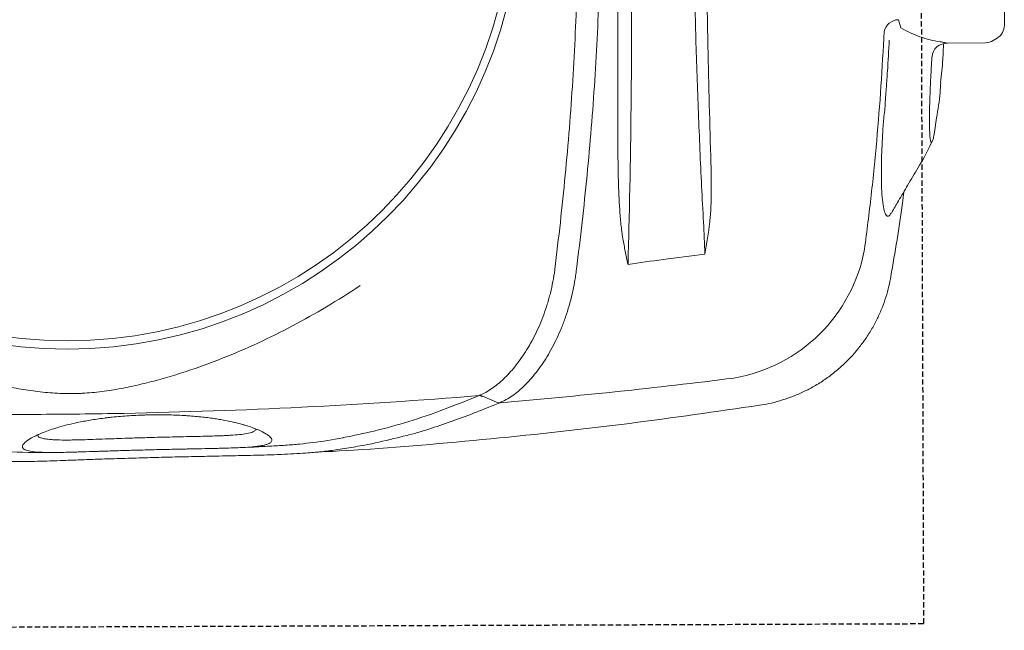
# Model space of a CAD drawing. Header units: millimetres. Extents: x 103872 to 294171, y 5570 to 32737.
# Tile 48 of 117: x 107260 to 107492, y 17289 to 17433. Entities that reach past the tile are written whole.
import ezdxf

# ---------------------------------------------------------------- set-up
doc = ezdxf.new("R2010")
doc.units = ezdxf.units.MM
doc.header["$LTSCALE"] = 2.5
doc.linetypes.add('11aa1PB-bd$0$11aa1PB-af$0$TRATTEGGIATA', pattern=[0.75, 0.5, -0.25])
doc.layers.add('CKD Equipments', color=252, linetype='Continuous', lineweight=0)
doc.layers.add('Dimension', color=40, linetype='Continuous', lineweight=0)
doc.layers.add('FAINTEQUIP', color=253, linetype='Continuous')

# ---------------------------------------------------------------- blocks, each defined once
blk = doc.blocks.new('G$C62143A14')
at = {"color": 8, "linetype": 'Continuous', "lineweight": 0}
for p, q in [((85.06, 105.98), (85.05, 105.99)), ((53.02, 62.85), (53.02, 62.86)), ((83.35, 31.96), (83.35, 31.96)), ((143.85, 30.09), (141.96, 29.54)), ((117.32, 21.61), (117.06, 21.67)), ((117.32, 21.61), (120.74, 21.13)), ((135.1, 22.21), (134.69, 22.24)), ((138.31, 18.59), (138.41, 9.59)), ((138.93, 7.79), (139.52, 6.83)), ((208.57, 5.87), (142.54, 5.16))]:
    blk.add_line(p, q, dxfattribs=at)
at = {"color": 8, "linetype": 'Continuous', "lineweight": 0, "flags": 128}
blk.add_lwpolyline([(55.17, 128.13), (54.46, 126.47), (53.76, 124.81)], dxfattribs=at)
at = {"color": 8, "linetype": 'Continuous', "lineweight": 0}
for radius in [106.93, 105]:
    blk.add_circle((173.18, 226), radius, dxfattribs=at)
for centre, radius, start, end in [((54.09, 128.97), 1.21, 326.4595, 358.5784), ((96.63, 75.22), 37.74, 189.6762, 259.5445), ((140.24, 29.98), 3.62, 1.801, 76.4249), ((134.87, 18.77), 3.44, 356.8942, 86.3044), ((141.91, 9.63), 3.5, 180.6162, 211.58), ((142.5, 8.66), 3.5, 211.58, 270.6162)]:
    blk.add_arc(centre, radius, start, end, dxfattribs=at)
for points, knots in [([(45.6, 147.31), (45.02, 149.63), (44.08, 153.42), (43.14, 158.58), (42.52, 162.49), (42.07, 166.08), (41.78, 169.32), (41.57, 172.51), (41.43, 175.54), (41.32, 178.54), (41.24, 181.43), (41.18, 184.13), (41.11, 187.04), (41.05, 190.57), (40.96, 194.84), (40.86, 199.86), (40.72, 205.12), (40.58, 210.4), (40.42, 215.41), (40.27, 220), (40.12, 224.07), (39.98, 227.69), (39.87, 230.87), (39.8, 233.7), (39.73, 239.01), (39.98, 246.66), (40.84, 255.43), (41.86, 262.6), (42.9, 268.77), (44.25, 275.81), (46, 283.98), (47.78, 291.81), (49.04, 297.24), (49.57, 299.48)], [0, 0, 0, 0, 0.0593635, 0.0971043, 0.1348438, 0.1667324, 0.198607, 0.2201848, 0.2417788, 0.2633349, 0.278122, 0.2929063, 0.3080418, 0.3231723, 0.3441056, 0.3655953, 0.3864814, 0.4080077, 0.4295299, 0.4486306, 0.4683357, 0.4884205, 0.5086324, 0.5289688, 0.5492243, 0.6333183, 0.7152132, 0.756242, 0.7972696, 0.8516973, 0.906117, 0.9611972, 1, 1, 1, 1]), ([(55.29, 128.94), (54.17, 142.82), (53.27, 156.72), (51.87, 184.59), (51.39, 198.55), (50.98, 219.52), (50.9, 226.52), (50.84, 240.51), (50.86, 247.5), (51.08, 268.46), (51.45, 282.4), (52.02, 296.33)], [0, 0, 0, 0, 0.25, 0.25, 0.5, 0.5, 0.625, 0.625, 0.75, 0.75, 1, 1, 1, 1]), ([(81.21, 156.98), (79.47, 159.59), (77.81, 162.21), (74.65, 167.51), (73.14, 170.18), (70.29, 175.58), (68.94, 178.31), (66.39, 183.83), (65.2, 186.62), (62.96, 192.26), (61.93, 195.1), (60.52, 199.39), (60.07, 200.83), (59.22, 203.72), (58.82, 205.17), (58.08, 208.1), (57.73, 209.57), (57.1, 212.54), (56.82, 214.04), (56.34, 217.05), (56.15, 218.57), (55.94, 220.88), (55.88, 221.66), (55.82, 222.82), (55.8, 223.21), (55.78, 224), (55.77, 224.39), (55.75, 226.36), (55.8, 227.92), (56.02, 230.99), (56.19, 232.52), (56.6, 235.54), (56.85, 237.04), (57.42, 240.02), (57.73, 241.5), (58.42, 244.43), (58.79, 245.89), (59.57, 248.78), (59.98, 250.22), (61.29, 254.51), (62.26, 257.35), (65.39, 265.8), (67.81, 271.36), (71.95, 279.63), (73.4, 282.35), (76.46, 287.74), (78.07, 290.4), (79.75, 293.03)], [0, 0, 0, 0, 0.0625, 0.0625, 0.125, 0.125, 0.1875, 0.1875, 0.25, 0.25, 0.3125, 0.3125, 0.34375, 0.34375, 0.375, 0.375, 0.40625, 0.40625, 0.4375, 0.4375, 0.46875, 0.46875, 0.484375, 0.484375, 0.492187, 0.492187, 0.5, 0.5, 0.53125, 0.53125, 0.5625, 0.5625, 0.59375, 0.59375, 0.625, 0.625, 0.65625, 0.65625, 0.6875, 0.6875, 0.75, 0.75, 0.875, 0.875, 0.9375, 0.9375, 1, 1, 1, 1]), ([(44.47, 261.16), (44.44, 260.98), (43.93, 258.18), (43.23, 253.09), (42.27, 244.62), (41.92, 237.77), (41.88, 232.66), (41.9, 230.93), (41.91, 230.14)], [0, 0, 0, 0, 0.016162, 0.250764, 0.485322, 0.836539, 0.925214, 1, 1, 1, 1]), ([(42.51, 207.1), (42.47, 208.53), (42.43, 209.94), (42.38, 211.68), (42.37, 212.02), (42.35, 212.71), (42.34, 213.05), (42.31, 214.05), (42.29, 214.71), (42.25, 215.99), (42.23, 216.62), (42.2, 217.54), (42.19, 217.85), (42.17, 218.45), (42.16, 218.74), (42.12, 220.18), (42.08, 221.26), (42.04, 222.76), (42.02, 223.24), (41.99, 224.18), (41.98, 224.63), (41.95, 225.92), (41.93, 226.71), (41.91, 228.15), (41.9, 228.82), (41.9, 229.73), (41.9, 230.03), (41.91, 230.59), (41.91, 230.86), (41.94, 232.14), (41.98, 232.98), (42.12, 234.36), (42.22, 234.91), (42.39, 235.55), (42.46, 235.73), (42.56, 235.96), (42.6, 236.03), (42.68, 236.16), (42.72, 236.22), (42.93, 236.46), (43.12, 236.55), (43.54, 236.51), (43.78, 236.38), (44.29, 235.92), (44.57, 235.59), (45.17, 234.68), (45.49, 234.11), (45.93, 233.22), (46.01, 233.03), (46.19, 232.64), (46.28, 232.43), (46.55, 231.79), (46.73, 231.32), (47.11, 230.3), (47.3, 229.74), (47.69, 228.53), (47.89, 227.87), (48.28, 226.45), (48.47, 225.69), (48.86, 224.02), (49.05, 223.12), (49.33, 221.64), (49.42, 221.13), (49.59, 220.08), (49.68, 219.53), (49.84, 218.41), (49.92, 217.83), (50.04, 216.92), (50.07, 216.61), (50.15, 215.99), (50.18, 215.67), (50.35, 214.08), (50.46, 212.76), (50.59, 210.72), (50.63, 210.02), (50.68, 208.96), (50.7, 208.61), (50.72, 207.9), (50.73, 207.54), (50.76, 206.48), (50.77, 205.78), (50.78, 204.72), (50.78, 204.37), (50.78, 203.67), (50.77, 203.32), (50.75, 201.59), (50.71, 200.26), (50.62, 198.67), (50.6, 198.36), (50.56, 197.73), (50.54, 197.42), (50.47, 196.51), (50.42, 195.92), (50.26, 194.23), (50.14, 193.18), (49.94, 191.7), (49.87, 191.23), (49.73, 190.31), (49.65, 189.88), (49.43, 188.62), (49.27, 187.85), (48.95, 186.43), (48.79, 185.78), (48.55, 184.87), (48.46, 184.58), (48.3, 184.02), (48.22, 183.75), (47.82, 182.47), (47.5, 181.62), (46.89, 180.21), (46.6, 179.63), (46.18, 178.94), (46.04, 178.74), (45.78, 178.39), (45.65, 178.25), (45.28, 177.9), (45.05, 177.77), (44.63, 177.73), (44.44, 177.82), (44.09, 178.2), (43.94, 178.5), (43.73, 179.13), (43.66, 179.37), (43.57, 179.79), (43.54, 179.94), (43.48, 180.25), (43.46, 180.41), (43.32, 181.28), (43.24, 182.12), (43.14, 183.4), (43.12, 183.66), (43.09, 184.22), (43.07, 184.52), (43.03, 185.44), (43, 186.1), (42.95, 187.54), (42.93, 188.32), (42.89, 189.61), (42.88, 190.05), (42.86, 190.98), (42.85, 191.47), (42.82, 192.99), (42.79, 194.06), (42.76, 195.79), (42.75, 196.38), (42.73, 197.3), (42.72, 197.62), (42.71, 198.25), (42.7, 198.57), (42.67, 200.18), (42.64, 201.5), (42.6, 203.56), (42.58, 204.26), (42.54, 205.68), (42.53, 206.39), (42.51, 207.1)], [0, 0, 0, 0, 0.015625, 0.015625, 0.019531, 0.019531, 0.023438, 0.023438, 0.03125, 0.03125, 0.039063, 0.039063, 0.042969, 0.042969, 0.046875, 0.046875, 0.0625, 0.0625, 0.070313, 0.070313, 0.078125, 0.078125, 0.09375, 0.09375, 0.109375, 0.109375, 0.117188, 0.117188, 0.125, 0.125, 0.15625, 0.15625, 0.1875, 0.1875, 0.203125, 0.203125, 0.210938, 0.210938, 0.21875, 0.21875, 0.25, 0.25, 0.28125, 0.28125, 0.3125, 0.3125, 0.34375, 0.34375, 0.351563, 0.351563, 0.359375, 0.359375, 0.375, 0.375, 0.390625, 0.390625, 0.40625, 0.40625, 0.421875, 0.421875, 0.4375, 0.4375, 0.445313, 0.445313, 0.453125, 0.453125, 0.460938, 0.460938, 0.464844, 0.464844, 0.46875, 0.46875, 0.484375, 0.484375, 0.492188, 0.492188, 0.496094, 0.496094, 0.5, 0.5, 0.507813, 0.507813, 0.511719, 0.511719, 0.515625, 0.515625, 0.53125, 0.53125, 0.535156, 0.535156, 0.539063, 0.539063, 0.546875, 0.546875, 0.5625, 0.5625, 0.570313, 0.570313, 0.578125, 0.578125, 0.59375, 0.59375, 0.609375, 0.609375, 0.617188, 0.617188, 0.625, 0.625, 0.65625, 0.65625, 0.6875, 0.6875, 0.703125, 0.703125, 0.71875, 0.71875, 0.75, 0.75, 0.78125, 0.78125, 0.8125, 0.8125, 0.828125, 0.828125, 0.835938, 0.835938, 0.84375, 0.84375, 0.875, 0.875, 0.882812, 0.882812, 0.890625, 0.890625, 0.90625, 0.90625, 0.921875, 0.921875, 0.929687, 0.929687, 0.9375, 0.9375, 0.953125, 0.953125, 0.960937, 0.960937, 0.964844, 0.964844, 0.96875, 0.96875, 0.984375, 0.984375, 0.992187, 0.992187, 1, 1, 1, 1]), ([(46.04, 232.96), (45.93, 232.9), (45.82, 232.85), (45.71, 232.79), (45.71, 232.79), (45.71, 232.79), (45.71, 232.79), (45.67, 232.77), (45.51, 232.69), (45.3, 232.13), (45.07, 231.17), (44.91, 229.76), (44.83, 227.85), (44.82, 225.75), (44.86, 223.64), (44.91, 221.68), (44.99, 219.24), (45.09, 216.5), (45.19, 213.73), (45.27, 211.36), (45.34, 209.15), (45.38, 207.84), (45.4, 207.18)], [-0.090918, -0.090918, -0.090918, -0.090918, 0, 0, 0, 0, 0, 0, 0.026213, 0.13292, 0.239613, 0.348571, 0.457474, 0.569041, 0.626082, 0.683094, 0.752821, 0.824315, 0.874905, 0.926701, 0.963078, 1, 1, 1, 1]), ([(45.4, 207.18), (45.41, 206.59), (45.46, 205.05), (45.52, 202.55), (45.57, 200.53), (45.61, 198.49), (45.66, 196.45), (45.71, 194.08), (45.76, 192.07), (45.81, 190.38), (45.87, 188.87), (45.96, 187.09), (46.11, 185.27), (46.36, 183.45), (46.68, 182.18), (46.99, 181.84), (47.12, 181.69), (47.12, 181.69), (47.12, 181.69), (47.12, 181.69), (47.21, 181.59), (47.3, 181.49), (47.39, 181.39)], [0, 0, 0, 0, 0.032705, 0.086629, 0.142257, 0.153922, 0.215379, 0.27845, 0.333103, 0.387785, 0.444206, 0.500642, 0.614534, 0.729613, 0.886835, 1, 1, 1, 1, 1, 1, 1.078938, 1.078938, 1.078938, 1.078938]), ([(43.07, 184.68), (43.07, 184.53), (43.15, 182.23), (43.3, 180.03), (43.3, 180.03)], [0, 0, 0, 0, 0.065528, 1, 1, 1, 1]), ([(43.3, 180.03), (43.33, 179.79), (43.38, 177.87), (43.59, 174.53), (43.87, 171.14), (44.39, 166.79), (44.85, 163.44), (45.38, 160.95), (45.39, 160.92)], [0, 0, 0, 0, 0.1154515, 0.2827578, 0.4507086, 0.6182339, 0.994941, 1, 1, 1, 1]), ([(41.94, 167.57), (41.94, 167.57), (42.68, 152.71), (45.01, 126.11), (48.47, 94.08), (51.55, 73.04), (53.04, 62.85)], [0, 0, 0, 0, 0.128959, 0.425292, 0.721626, 1, 1, 1, 1]), ([(45.39, 160.92), (45.88, 158.49), (46.92, 153.33), (49.13, 145.42), (51.88, 137.43), (54.16, 131.77), (55.29, 128.94)], [0, 0, 0, 0, 0.2280042, 0.4853378, 0.7427349, 1, 1, 1, 1]), ([(53.63, 123.99), (52.87, 125.85), (51.36, 129.58), (49.35, 134.89), (47.59, 140.14), (46.3, 144.25), (45.74, 146.69), (45.6, 147.31)], [0, 0, 0, 0, 0.229832, 0.459678, 0.690029, 0.920378, 1, 1, 1, 1]), ([(55.17, 128.13), (55.17, 128.13), (55.17, 128.13), (55.17, 128.13), (55.17, 128.13), (55.17, 128.13), (55.17, 128.13), (55.14, 128.19), (55.12, 128.24), (55.09, 128.3)], [-0.00000006, -0.00000006, -0.00000006, -0.00000006, 0, 0, 0, 0.0000002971, 0.0000002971, 0.0000002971, 0.0005047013, 0.0005047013, 0.0005047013, 0.0005047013]), ([(55.37, 128.77), (55.77, 127.82), (56.29, 126.88), (57.25, 125.49), (57.6, 125.02), (58.16, 124.33), (58.36, 124.1), (58.77, 123.64), (58.98, 123.41), (60.06, 122.26), (61.03, 121.37), (63.18, 119.63), (64.35, 118.79), (66.28, 117.57), (66.95, 117.17), (68.32, 116.4), (69.03, 116.03), (71.21, 114.95), (72.74, 114.29), (75.17, 113.4), (76, 113.12), (77.28, 112.72), (77.71, 112.59), (78.58, 112.35), (79.02, 112.24), (81.23, 111.69), (83.05, 111.34), (84.93, 111.1)], [0, 0, 0, 0, 0.125, 0.125, 0.1875, 0.1875, 0.21875, 0.21875, 0.25, 0.25, 0.375, 0.375, 0.5, 0.5, 0.5625, 0.5625, 0.625, 0.625, 0.75, 0.75, 0.8125, 0.8125, 0.84375, 0.84375, 0.875, 0.875, 1, 1, 1, 1]), ([(53.63, 124.01), (53.62, 124.03), (53.61, 124.06), (53.6, 124.13), (53.6, 124.17), (53.6, 124.28), (53.61, 124.35), (53.64, 124.55), (53.69, 124.69), (53.76, 124.81)], [0, 0, 0, 0, 0.125, 0.125, 0.25, 0.25, 0.5, 0.5, 1, 1, 1, 1]), ([(85.05, 105.99), (84.8, 106.01), (84.55, 106.05), (84.06, 106.11), (83.81, 106.14), (83.07, 106.25), (82.58, 106.33), (81.12, 106.58), (80.17, 106.77), (77.36, 107.42), (75.56, 107.94), (73.39, 108.7), (72.96, 108.85), (72.11, 109.17), (71.69, 109.34), (70.45, 109.84), (69.65, 110.2), (67.32, 111.29), (65.86, 112.08), (63.81, 113.33), (63.15, 113.75), (61.9, 114.61), (61.3, 115.05), (59.59, 116.39), (58.56, 117.31), (57.41, 118.48), (57.19, 118.72), (56.76, 119.19), (56.55, 119.43), (55.96, 120.15), (55.59, 120.62), (54.58, 122.06), (54.04, 123.03), (53.63, 124.01)], [0, 0, 0, 0, 0.015625, 0.015625, 0.03125, 0.03125, 0.0625, 0.0625, 0.125, 0.125, 0.25, 0.25, 0.28125, 0.28125, 0.3125, 0.3125, 0.375, 0.375, 0.5, 0.5, 0.5625, 0.5625, 0.625, 0.625, 0.75, 0.75, 0.78125, 0.78125, 0.8125, 0.8125, 0.875, 0.875, 1, 1, 1, 1]), ([(59.43, 68.88), (58.27, 78.02), (57.21, 87.19), (55.28, 105.56), (54.41, 114.77), (53.63, 123.99)], [0, 0, 0, 0, 0.5, 0.5, 1, 1, 1, 1]), ([(85.06, 111.09), (92.41, 110.17), (99.79, 109.34), (114.61, 107.92), (122.05, 107.33), (136.99, 106.39), (144.47, 106.05), (159.47, 105.64), (166.98, 105.58), (181.99, 105.74), (189.5, 105.97), (204.48, 106.69), (211.94, 107.19), (223.12, 108.14), (226.83, 108.48), (234.27, 109.24), (237.97, 109.64), (249.07, 110.95), (256.43, 111.93), (263.76, 113.01)], [0, 0, 0, 0, 0.125, 0.125, 0.25, 0.25, 0.375, 0.375, 0.5, 0.5, 0.625, 0.625, 0.75, 0.75, 0.8125, 0.8125, 0.875, 0.875, 1, 1, 1, 1]), ([(263.87, 107.91), (256.54, 106.81), (249.17, 105.82), (238.07, 104.49), (234.37, 104.07), (226.94, 103.31), (223.21, 102.95), (212.02, 101.99), (204.54, 101.48), (189.56, 100.75), (182.06, 100.52), (167.03, 100.36), (159.51, 100.42), (144.51, 100.84), (137.03, 101.19), (125.83, 101.91), (122.1, 102.18), (114.65, 102.79), (110.93, 103.12), (99.8, 104.21), (92.42, 105.05), (85.06, 105.98)], [0, 0, 0, 0, 0.125, 0.125, 0.1875, 0.1875, 0.25, 0.25, 0.375, 0.375, 0.5, 0.5, 0.625, 0.625, 0.75, 0.75, 0.8125, 0.8125, 0.875, 0.875, 1, 1, 1, 1]), ([(92.25, 95.04), (92.81, 95.14), (93.38, 95.23), (94.53, 95.38), (95.1, 95.44), (96.81, 95.62), (97.96, 95.71), (101.41, 95.93), (103.71, 96.03), (108.32, 96.16), (110.63, 96.2), (115.26, 96.24), (117.58, 96.24), (119.9, 96.23)], [0, 0, 0, 0, 0.0625, 0.0625, 0.125, 0.125, 0.25, 0.25, 0.5, 0.5, 0.75, 0.75, 1, 1, 1, 1]), ([(119.9, 96.23), (128.99, 96.19), (138.1, 96.19), (156.34, 96.25), (165.47, 96.31), (179.17, 96.46), (183.74, 96.51), (192.87, 96.65), (197.43, 96.72), (211.1, 96.97), (220.2, 97.17), (229.28, 97.41)], [0, 0, 0, 0, 0.25, 0.25, 0.5, 0.5, 0.625, 0.625, 0.75, 0.75, 1, 1, 1, 1]), ([(86.37, 93.88), (86.33, 93.86), (86.29, 93.85), (86.24, 93.84), (86.24, 93.83), (86.23, 93.83), (86.22, 93.83)], [0, 0, 0, 0, 0.0001941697, 0.0001941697, 0.0001941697, 0.0002311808, 0.0002311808, 0.0002311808, 0.0002311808]), ([(86.37, 93.88), (86.43, 93.9), (86.49, 93.91), (86.61, 93.94), (86.67, 93.96), (86.86, 94), (86.98, 94.02), (87.34, 94.1), (87.59, 94.15), (88.32, 94.3), (88.81, 94.39), (90.28, 94.68), (91.26, 94.86), (92.25, 95.04)], [0, 0, 0, 0, 0.03125, 0.03125, 0.0625, 0.0625, 0.125, 0.125, 0.25, 0.25, 0.5, 0.5, 1, 1, 1, 1]), ([(170, 93.07), (166.71, 93.04), (163.43, 93.02), (156.86, 92.99), (153.58, 92.98), (143.76, 92.97), (137.25, 93), (117.82, 93.15), (105, 93.36), (92.31, 93.68)], [0, 0, 0, 0, 0.125, 0.125, 0.25, 0.25, 0.5, 0.5, 1, 1, 1, 1]), ([(96.1, 76.05), (101.78, 76.36), (107.49, 76.64), (119.01, 77.14), (124.81, 77.37), (136.49, 77.77), (142.37, 77.94), (154.17, 78.23), (160.07, 78.35), (166, 78.44)], [0, 0, 0, 0, 0.25, 0.25, 0.5, 0.5, 0.75, 0.75, 1, 1, 1, 1]), ([(110.02, 74.3), (107.71, 74.23), (105.4, 74.19), (101.95, 74.23), (100.79, 74.25), (99.07, 74.33), (98.49, 74.36), (97.34, 74.45), (96.77, 74.5), (96.19, 74.57)], [0, 0, 0, 0, 0.5, 0.5, 0.75, 0.75, 0.875, 0.875, 1, 1, 1, 1]), ([(165.28, 75.49), (160.66, 75.42), (156.04, 75.35), (146.8, 75.19), (142.19, 75.1), (128.37, 74.8), (119.18, 74.57), (110.02, 74.3)], [0, 0, 0, 0, 0.25, 0.25, 0.5, 0.5, 1, 1, 1, 1]), ([(53.02, 62.86), (53.14, 62.13), (53.4, 60.52), (54.04, 58.07), (54.88, 55.5), (55.92, 53), (57.17, 50.5), (58.66, 48.03), (60.38, 45.63), (62.27, 43.4), (64.29, 41.35), (66.44, 39.49), (68.7, 37.81), (71.05, 36.33), (73.48, 35.04), (75.96, 33.95), (78.49, 33.05), (80.95, 32.36), (82.58, 32.05), (83.34, 31.91)], [0, 0, 0, 0, 0.047522, 0.105774, 0.164129, 0.222565, 0.281067, 0.345588, 0.409388, 0.472348, 0.534521, 0.59595, 0.656664, 0.716682, 0.776014, 0.834663, 0.892623, 0.94988, 1, 1, 1, 1]), ([(141.09, 33.5), (136.79, 33.72), (128.2, 34.17), (115.35, 35.2), (102.53, 36.47), (94.03, 37.56), (89.78, 38.11)], [0, 0, 0, 0, 0.249503, 0.499005, 0.749503, 1, 1, 1, 1]), ([(124.33, 33.23), (124.33, 33.23), (123.07, 33.22), (120.51, 33.66), (116.51, 33.85), (112.39, 34.08), (108.39, 34.16), (104.84, 34.13), (101.9, 33.97), (99.62, 33.68), (98.11, 33.28), (97.48, 32.77), (97.56, 32.26), (98.19, 31.89), (98.42, 31.76)], [0, 0, 0, 0, 0.000001, 0.077483, 0.156444, 0.251386, 0.349178, 0.444652, 0.543049, 0.640373, 0.740767, 0.840327, 0.943106, 1, 1, 1, 1]), ([(124.33, 33.23), (124.33, 33.23), (124.33, 33.23), (124.33, 33.23), (124.33, 33.23), (124.33, 33.23), (124.33, 33.23)], [0, 0, 0, 0, 0.000000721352, 0.000000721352, 0.000000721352, 0.000001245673, 0.000001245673, 0.000001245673, 0.000001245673]), ([(124.33, 33.23), (124.33, 33.23), (124.33, 33.23), (124.33, 33.23), (124.33, 33.23), (124.33, 33.23)], [0, 0, 0, 0, 0.341802, 0.948176, 1, 1, 1, 1]), ([(139.07, 32.27), (136.61, 32.4), (134.15, 32.55), (130.47, 32.78), (128.62, 32.91), (126.48, 33.07), (125.4, 33.15), (124.94, 33.18), (124.64, 33.21), (124.48, 33.22), (124.33, 33.23)], [0, 0, 0, 0, 0.5, 0.5, 0.75, 0.875, 0.9375, 0.96875, 0.96875, 1, 1, 1, 1]), ([(83.34, 31.92), (89.09, 30.92), (95.7, 29.76), (102.37, 28.98), (103.24, 28.87)], [0, 0, 0, 0, 0.868162, 1, 1, 1, 1]), ([(98.42, 31.71), (99.33, 31.18), (101.46, 29.93), (105, 27.84), (109.19, 25.36), (112.16, 23.59), (115.1, 22.21)], [0, 0, 0, 0, 0.179067, 0.418189, 0.690626, 1, 1, 1, 1]), ([(141.96, 29.54), (141.52, 28.82), (141.13, 28.08), (140.42, 26.57), (140.11, 25.81), (139.56, 24.26), (139.32, 23.47), (138.93, 21.88), (138.77, 21.08), (138.65, 20.27)], [0, 0, 0, 0, 0.25, 0.25, 0.5, 0.5, 0.75, 0.75, 1, 1, 1, 1]), ([(134.69, 22.24), (133.57, 22.31), (131.28, 22.45), (127.99, 22.61), (124.87, 22.73), (122.08, 22.8), (119.64, 22.82), (117.67, 22.78), (116.18, 22.69), (115.26, 22.56), (114.89, 22.37), (115.12, 22.15), (115.88, 21.89), (116.84, 21.7), (117.32, 21.61)], [0, 0, 0, 0, 0.0820775, 0.1665466, 0.2486247, 0.333071, 0.415408, 0.5001276, 0.5825184, 0.6672865, 0.7498339, 0.8347659, 0.9162327, 1, 1, 1, 1]), ([(120.74, 21.13), (122.71, 20.79), (125.41, 20.33), (128.26, 20.2), (129.04, 20.16)], [0, 0, 0, 0, 0.7275248, 1, 1, 1, 1]), ([(129.04, 20.17), (130.87, 19.98), (133.92, 19.66), (136.99, 19.54), (138.22, 19.48)], [0, 0, 0, 0, 0.598702, 1, 1, 1, 1]), ([(138.65, 20.27), (138.59, 19.85), (138.53, 19.52), (138.42, 19.01), (138.38, 18.84), (138.31, 18.59)], [0, 0, 0, 0, 0.5, 0.5, 1, 1, 1, 1])]:
    blk.add_open_spline(points, degree=3, knots=knots, dxfattribs=at)
for points in [[(55.17, 128.13), (55.29, 128.33), (55.36, 128.55), (55.37, 128.77)], [(55.29, 128.94), (55.32, 128.88), (55.34, 128.83), (55.37, 128.77)], [(53.63, 123.99), (53.63, 124), (53.63, 124), (53.63, 124.01)], [(53.76, 124.81), (53.76, 124.81), (53.76, 124.81), (53.76, 124.81)], [(84.93, 111.1), (84.97, 111.1), (85.02, 111.09), (85.06, 111.09)], [(87.34, 85.58), (86.98, 88.33), (86.61, 91.08), (86.22, 93.83)], [(92.31, 93.68), (90.3, 93.74), (88.27, 93.79), (86.22, 93.83)], [(88.61, 75.73), (88.23, 79.01), (87.82, 82.3), (87.34, 85.58)], [(88.61, 75.73), (91.14, 75.81), (93.64, 75.92), (96.1, 76.05)], [(96.19, 74.57), (93.65, 74.86), (91.13, 75.28), (88.61, 75.73)]]:
    blk.add_open_spline(points, degree=3, dxfattribs=at)
at = {"layer": 'FAINTEQUIP', "color": 8, "linetype": '11aa1PB-bd$0$11aa1PB-af$0$TRATTEGGIATA'}
blk.add_lwpolyline([(337, 429.45), (338.5, 25.45), (1.5, 24.2), (0, 428.19), (337, 429.45)], dxfattribs=at)
blk = doc.blocks.new('ARCH')
at = {"layer": 'CKD Equipments', "color": 8, "ltscale": 0.25, "rotation": 90}
blk.add_blockref('G$C62143A14', (116305.46, 17289.14), dxfattribs=at)

msp = doc.modelspace()

# ---------------------------------------------------------------- block references
at = {"layer": 'Dimension'}
msp.add_blockref('ARCH', (-8807.98, 0), dxfattribs=at)

doc.saveas('drawing.dxf')
